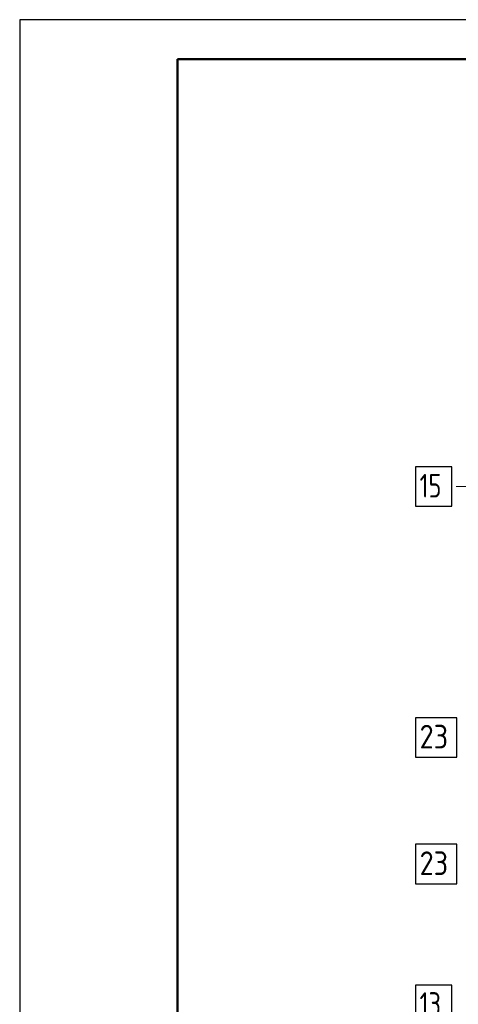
# Model space of a CAD drawing. Header units: millimetres. Extents: x 0 to 50400, y 0 to 35640.
# Tile 7 of 21: x 0 to 6673, y 20654 to 35640. Entities that reach past the tile are written whole.
import ezdxf

# ---------------------------------------------------------------- set-up
doc = ezdxf.new("R2010")
doc.units = ezdxf.units.MM
for name, color, linetype, lineweight in [('Standard', 7, 'Continuous', 25), ('ДОП Верх по Х', 7, 'Continuous', 25), ('Позиционная метка номер позиции', 7, 'Continuous', 13)]:
    doc.layers.add(name, color=color, linetype=linetype, lineweight=lineweight)
doc.styles.add('ISOCPEUR', font='txt')

msp = doc.modelspace()

# ---------------------------------------------------------------- linework, layer by layer
at = {"layer": 'Standard', "color": 7, "linetype": 'Continuous', "lineweight": 25, "transparency": 33554687}
msp.add_line((2400, 35040), (2400, 1270), dxfattribs=at)
msp.add_lwpolyline([(0, 0), (50400, 0), (50400, 35640), (0, 35640), (0, 0)], close=True, dxfattribs=at)
at = {"layer": 'Standard', "color": 7, "linetype": 'Continuous', "lineweight": 50, "transparency": 33554687}
msp.add_lwpolyline([(2400, 35040), (49800, 35040), (49800, 600), (2400, 600), (2400, 35040)], close=True, dxfattribs=at)
at = {"layer": 'ДОП Верх по Х', "color": 7, "linetype": 'Continuous', "lineweight": 25, "transparency": 33554687}
for points in [[(6024, 28236), (6576, 28236), (6576, 28836), (6024, 28836), (6024, 28236)], [(6024, 24416), (6648, 24416), (6648, 25016), (6024, 25016), (6024, 24416)], [(6024, 22490), (6648, 22490), (6648, 23090), (6024, 23090), (6024, 22490)], [(6024, 20346), (6576, 20346), (6576, 20946), (6024, 20946), (6024, 20346)]]:
    msp.add_lwpolyline(points, dxfattribs=at)
at = {"layer": 'Позиционная метка номер позиции', "color": 7, "linetype": 'Continuous', "lineweight": 13, "transparency": 33554687}
msp.add_lwpolyline([(13855, 28161), (13480, 28536), (6640, 28536)], dxfattribs=at)

# ---------------------------------------------------------------- texts
at = {"layer": 'ДОП Верх по Х', "color": 7, "linetype": 'Continuous', "lineweight": 13, "transparency": 33554687, "char_height": 360, "attachment_point": 7, "style": 'ISOCPEUR'}
for s, insert, width in [('\\W0.75;15', (6084, 28368), 566.75), ('\\W0.87;23', (6084, 24548), 660.97), ('\\W0.87;23', (6084, 22622), 660.97), ('\\W0.75;13', (6084, 20478), 566.75)]:
    msp.add_mtext(s, dxfattribs=dict(at, insert=insert, width=width))

doc.saveas('drawing.dxf')
